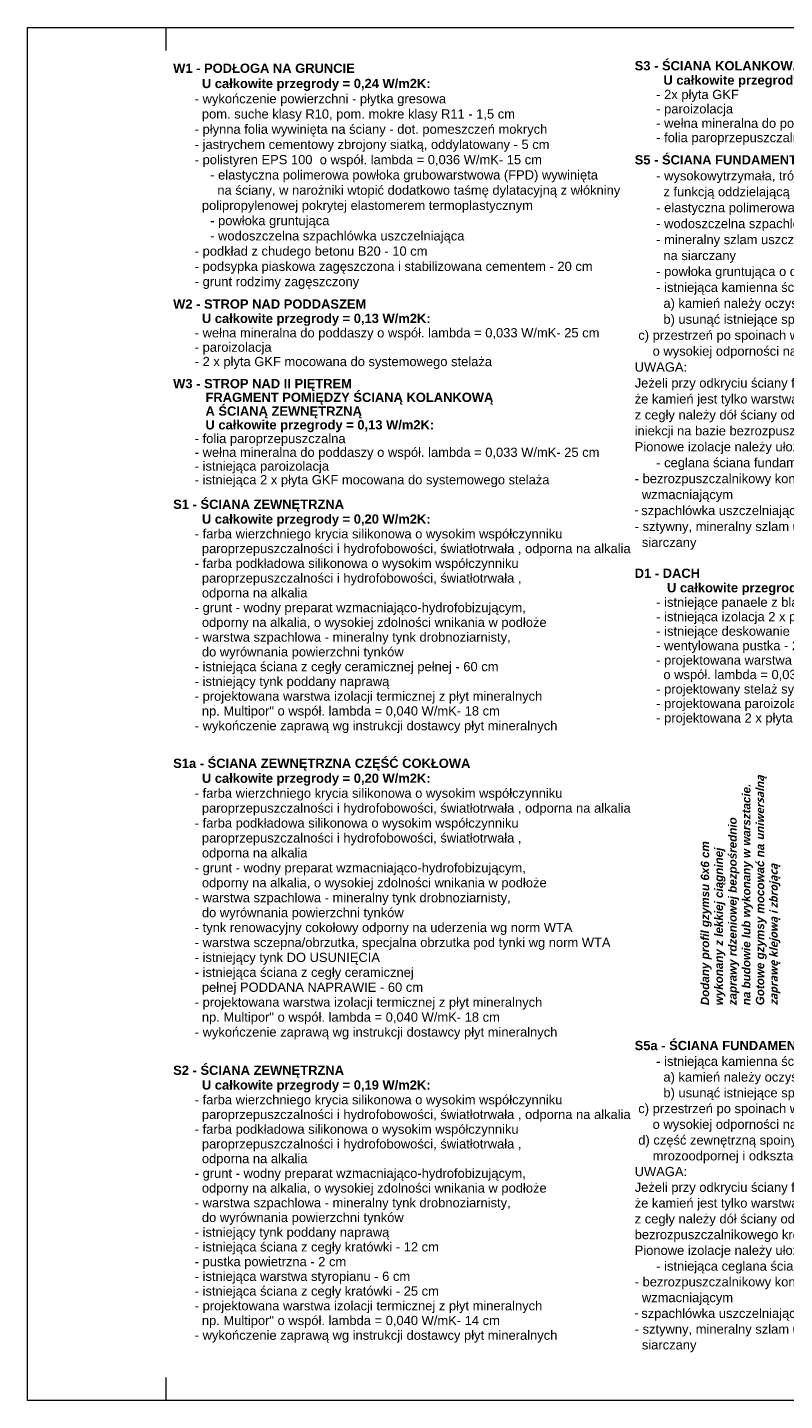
# Model space of a CAD drawing. Extents: x -396299 to -11759, y -15022 to 18278.
# Tile 86 of 205: x -215954 to -199586, y -12022 to 17678. Entities that reach past the tile are written whole.
import ezdxf

# ---------------------------------------------------------------- set-up
doc = ezdxf.new("R2010")
doc.units = 0
doc.header["$MEASUREMENT"] = 0
doc.layers.add('Arch opisy_Nr_Pióra__5', color=7, linetype='Continuous', lineweight=13)
doc.layers.add('ARCH TABELA_Nr_Pióra__21', color=7, linetype='Continuous', lineweight=13)
doc.styles.add('GENERATED_STYLE_10', font='arial.ttf')
doc.styles.add('GENERATED_STYLE_8', font='arial.ttf')

msp = doc.modelspace()

# ---------------------------------------------------------------- linework, layer by layer
at = {"layer": 'ARCH TABELA_Nr_Pióra__21', "linetype": 'Continuous'}
for p, q in [((-215953.6, 17678.4), (-174153.6, 17678.4)), ((-215953.6, -12021.6), (-215953.6, 17678.4)), ((-212953.6, 17178.4), (-212953.6, 17678.4)), ((-212953.6, -12021.6), (-212953.6, -11521.6)), ((-174153.6, -12021.6), (-215953.6, -12021.6))]:
    msp.add_line(p, q, dxfattribs=at)

# ---------------------------------------------------------------- texts
at = {"layer": 'Arch opisy_Nr_Pióra__5', "linetype": 'Continuous', "char_height": 200, "width": 9728.552, "attachment_point": 1, "style": 'GENERATED_STYLE_8'}
for s, insert, line_spacing_factor in [('\\A1;{\\fArial|b1|i0|c0|p38;W1 - PODŁOGA NA GRUNCIE\\P        U całkowite przegrody = 0,24 W/m2K:\\P\\fArial|b0|i0|c0|p38;      - wykończenie powierzchni - płytka gresowa \\P        pom. suche klasy R10, pom. mokre klasy R11 - 1,5 cm\\P      - płynna folia wywinięta na ściany - dot. pomeszczeń mokrych\\P      - jastrychem cementowy zbrojony siatką, oddylatowany - 5 cm \\P      - polistyren EPS 100  o współ. lambda = 0,036 W/mK- 15 cm \\P^I- elastyczna polimerowa powłoka grubowarstwowa (FPD) wywinięta \\P^I  na ściany, w narożniki wtopić dodatkowo taśmę dylatacyjną z włókniny  \\P        polipropylenowej pokrytej elastomerem termoplastycznym\\P^I- powłoka gruntująca\\P^I- wodoszczelna szpachlówka uszczelniająca\\P      - podkład z chudego betonu B20 - 10 cm\\P      - podsypka piaskowa zagęszczona i stabilizowana cementem - 20 cm\\P      - grunt rodzimy zagęszczony}', (-212803.6, 16896.6), 0.988538), ('\\A1;{\\fArial|b1|i0|c0|p38;S3 - ŚCIANA KOLANKOWA\\P        U całkowite przegrody = 0,18 W/m2K:\\P\\fArial|b0|i0|c0|p38;      - 2x płyta GKF \\P      - paroizolacja\\P      - wełna mineralna do poddaszy o współ. lambda = 0,033 W/mK- 18 cm\\P      - folia paroprzepuszczalna}', (-202825.4, 16951), 0.932366), ('\\A1;{\\fArial|b1|i0|c0|p38;S5 - ŚCIANA FUNDAMENTOWA\\P\\fArial|b0|i0|c0|p38;      - wysokowytrzymała, trójwarstwowa kubełkowa mata ochronna \\P        z funkcją oddzielającą\\P      - elastyczna polimerowa powłoka grubowarstwowa (FPD)\\P      - wodoszczelna szpachlówka uszczelniająca\\P      - mineralny szlam uszczelniający o wysokiej odporności \\P        na siarczany\\P      - powłoka gruntująca o działaniu wzmacniającym\\P      - istniejąca kamienna ściana fundamentowa\\P        a) kamień należy oczyścić z istniejących warstw farby, wykwitów etc.\\P        b) usunąć istniejące spoiny\\P c) przestrzeń po spoinach wypłenić szpachlówka uszczelniająca \\P     o wysokiej odporności na siarczany\\PUWAGA:\\PJeżeli przy odkryciu ściany fundamentowej od wewnątrz okaże się,\\Pże kamień jest tylko warstwą licową a reszta ściany jest wykonana \\Pz cegły należy dół ściany odciąć izolacją poziomą za pomocą \\Piniekcji na bazie bezrozpuszczalnikowego kremu na bazie silanów\\PPionowe izolacje należy ułożyć następująco:\\H1.211654x; \\P\\H0.825318x;      - ceglana ściana fundamentowa\\P- bezrozpuszczalnikowy koncentrat krzemionkujący o działaniu\\P  wzmacniającym\\P\\fCalibri|b0|i0|c0|p34;\\H0.857143x;- \\fArial|b0|i0|c0|p38;\\H1.166667x;szpachlówka uszczelniająca o wysokiej odporności na siarczany\\P- sztywny, mineralny szlam uszczelniający o wysokiej odporności na \\P  siarczany }', (-202825.4, 14915.3), 1.034041), ('\\A1;{\\fArial|b1|i0|c0|p38;W2 - STROP NAD PODDASZEM\\P        U całkowite przegrody = 0,13 W/m2K:\\P\\fArial|b0|i0|c0|p38;      - wełna mineralna do poddaszy o współ. lambda = 0,033 W/mK- 25 cm \\P      - paroizolacja\\P      - 2 x płyta GKF mocowana do systemowego stelaża }', (-212803.6, 11796.6), 0.93306), ('\\A1;{\\fArial|b1|i0|c0|p38;W3 - STROP NAD II PIĘTREM\\P         FRAGMENT POMIĘDZY ŚCIANĄ KOLANKOWĄ\\P         A ŚCIANĄ ZEWNĘTRZNĄ\\P         U całkowite przegrody = 0,13 W/m2K:\\P\\fArial|b0|i0|c0|p38;      - folia paroprzepuszczalna\\P      - wełna mineralna do poddaszy o współ. lambda = 0,033 W/mK- 25 cm \\P      - istniejąca paroizolacja\\P      - istniejąca 2 x płyta GKF mocowana do systemowego stelaża }', (-212803.6, 10075.1), 0.891145), ('\\A1;{\\fArial|b1|i0|c0|p38;S1 - ŚCIANA ZEWNĘTRZNA\\P        U całkowite przegrody = 0,20 W/m2K:\\P\\fArial|b0|i0|c0|p38;      - farba wierzchniego krycia silikonowa o wysokim współczynniku \\P        paroprzepuszczalności i hydrofobowości, światłotrwała , odporna na alkalia \\P      - farba podkładowa silikonowa o wysokim współczynniku \\P        paroprzepuszczalności i hydrofobowości, światłotrwała , \\P        odporna na alkalia\\P      - grunt - wodny preparat wzmacniająco-hydrofobizującym, \\P        odporny na alkalia, o wysokiej zdolności wnikania w podłoże\\P      - warstwa szpachlowa - mineralny tynk drobnoziarnisty, \\P        do wyrównania powierzchni tynków \\P      - istniejąca ściana z cegły ceramicznej pełnej - 60 cm\\P      - istniejący tynk poddany naprawą  \\P      - projektowana warstwa izolacji termicznej z płyt mineralnych\\P        np. Multipor" o współ. lambda = 0,040 W/mK- 18 cm \\P      - wykończenie zaprawą wg instrukcji dostawcy płyt mineralnych}', (-212803.6, 7465.2), 0.957557), ('\\A1;{\\fArial|b1|i0|c0|p38;D1 - DACH \\P         U całkowite przegrody = 0,13 W/m2K:\\P\\fArial|b0|i0|c0|p38;      - istniejące panaele z blachy miedzianej\\P      - istniejąca izolacja 2 x papa\\P      - istniejące deskowanie\\P      - wentylowana pustka - 2,5 cm\\P      - projektowana warstwa izolacji z wełny mineralnej \\P        o współ. lambda = 0,030 W/mK- 25 cm \\P      - projektowany stelaż systemowy mocowany krzyżowo\\P      - projektowana paroizolacja\\P      - projektowana 2 x płyta GKF mocowana do systemowego stelaża }', (-202825.4, 5972.6), 0.938465), ('\\A1;{\\fArial|b1|i0|c0|p38;S1a - ŚCIANA ZEWNĘTRZNA CZĘŚĆ COKŁOWA\\P        U całkowite przegrody = 0,20 W/m2K:\\P\\fArial|b0|i0|c0|p38;      - farba wierzchniego krycia silikonowa o wysokim współczynniku \\P        paroprzepuszczalności i hydrofobowości, światłotrwała , odporna na alkalia \\P      - farba podkładowa silikonowa o wysokim współczynniku \\P        paroprzepuszczalności i hydrofobowości, światłotrwała , \\P        odporna na alkalia\\P      - grunt - wodny preparat wzmacniająco-hydrofobizującym, \\P        odporny na alkalia, o wysokiej zdolności wnikania w podłoże\\P      - warstwa szpachlowa - mineralny tynk drobnoziarnisty, \\P        do wyrównania powierzchni tynków\\P      - tynk renowacyjny cokołowy odporny na uderzenia wg norm WTA\\P      - warstwa sczepna/obrzutka, specjalna obrzutka pod tynki wg norm WTA\\P      - istniejący tynk DO USUNIĘCIA\\P      - istniejąca ściana z cegły ceramicznej \\P        pełnej PODDANA NAPRAWIE - 60 cm \\P      - projektowana warstwa izolacji termicznej z płyt mineralnych\\P        np. Multipor" o współ. lambda = 0,040 W/mK- 18 cm \\P      - wykończenie zaprawą wg instrukcji dostawcy płyt mineralnych}', (-212803.6, 1862.4), 0.968537), ('\\A1;{\\fArial|b1|i0|c0|p38;S5a - ŚCIANA FUNDAMENTOWA\\P\\fArial|b0|i0|c0|p38;      - istniejąca kamienna ściana fundamentowa:\\P        a) kamień należy oczyścić z istniejących warstw farby, wykwitów etc.\\P        b) usunąć istniejące spoiny\\P c) przestrzeń po spoinach wypełenić szpachlówka uszczelniająca \\P     o wysokiej odporności na siarczany\\P d) część zewnętrzną spoiny wykonać z mineralnej paroprzepuczalnej, \\P     mrozoodpornej i odkształcalnej masy wypełniającej w kolorze szarym\\PUWAGA:\\PJeżeli przy odkryciu ściany fundamentowej od wewnątrz okaże się,\\Pże kamień jest tylko warstwą licową a reszta ściany jest wykonana \\Pz cegły należy dół ściany odciąć izolacją poziomą za pomocą iniekcji na bazie bezrozpuszczalnikowego kremu na bazie silanów\\PPionowe izolacje należy ułożyć następująco:\\H1.211654x; \\P\\H0.825318x;      - istniejąca ceglana ściana fundamentowa\\P- bezrozpuszczalnikowy koncentrat krzemionkujący o działaniu\\P  wzmacniającym\\P\\fCalibri|b0|i0|c0|p34;\\H0.857143x;- \\fArial|b0|i0|c0|p38;\\H1.166667x;szpachlówka uszczelniająca o wysokiej odporności na siarczany\\P- sztywny, mineralny szlam uszczelniający o wysokiej odporności na \\P  siarczany }', (-202825.4, -4242.2), 1.022042), ('\\A1;{\\fArial|b1|i0|c0|p38;S2 - ŚCIANA ZEWNĘTRZNA\\P        U całkowite przegrody = 0,19 W/m2K:\\P\\fArial|b0|i0|c0|p38;      - farba wierzchniego krycia silikonowa o wysokim współczynniku \\P        paroprzepuszczalności i hydrofobowości, światłotrwała , odporna na alkalia \\P      - farba podkładowa silikonowa o wysokim współczynniku \\P        paroprzepuszczalności i hydrofobowości, światłotrwała , \\P        odporna na alkalia\\P      - grunt - wodny preparat wzmacniająco-hydrofobizującym, \\P        odporny na alkalia, o wysokiej zdolności wnikania w podłoże\\P      - warstwa szpachlowa - mineralny tynk drobnoziarnisty, \\P        do wyrównania powierzchni tynków\\P      - istniejący tynk poddany naprawą \\P      - istniejąca ściana z cegły kratówki - 12 cm\\P      - pustka powietrzna - 2 cm\\P      - istniejąca warstwa styropianu - 6 cm\\P      - istniejąca ściana z cegły kratówki - 25 cm\\P      - projektowana warstwa izolacji termicznej z płyt mineralnych\\P        np. Multipor" o współ. lambda = 0,040 W/mK- 14 cm \\P      - wykończenie zaprawą wg instrukcji dostawcy płyt mineralnych}', (-212803.6, -4777.6), 0.954858)]:
    msp.add_mtext(s, dxfattribs=dict(at, insert=insert, line_spacing_factor=line_spacing_factor))
at = {"layer": 'Arch opisy_Nr_Pióra__5', "linetype": 'Continuous', "insert": (-201395.5, -3471.5), "char_height": 180, "width": 5394.216, "attachment_point": 1, "rotation": 90, "line_spacing_factor": 0.991123, "style": 'GENERATED_STYLE_10'}
msp.add_mtext('\\A1;{\\fArial|b1|i1|c0|p38;Dodany profil gzymsu 6x6 cm\\Pwykonany z lekkiej ciągninej\\Pzaprawy rdzeniowej bezpośrednio\\Pna budowie lub wykonany w warsztacie.\\PGotowe gzymsy mocować na \\fSegoe UI|b1|i1|c0|p34;\\H0.971429x;uniwersalną zaprawę klejową i zbrojącą\\fArial|b1|i1|c0|p38;\\H1.143791x; }', dxfattribs=at)

doc.saveas('drawing.dxf')
